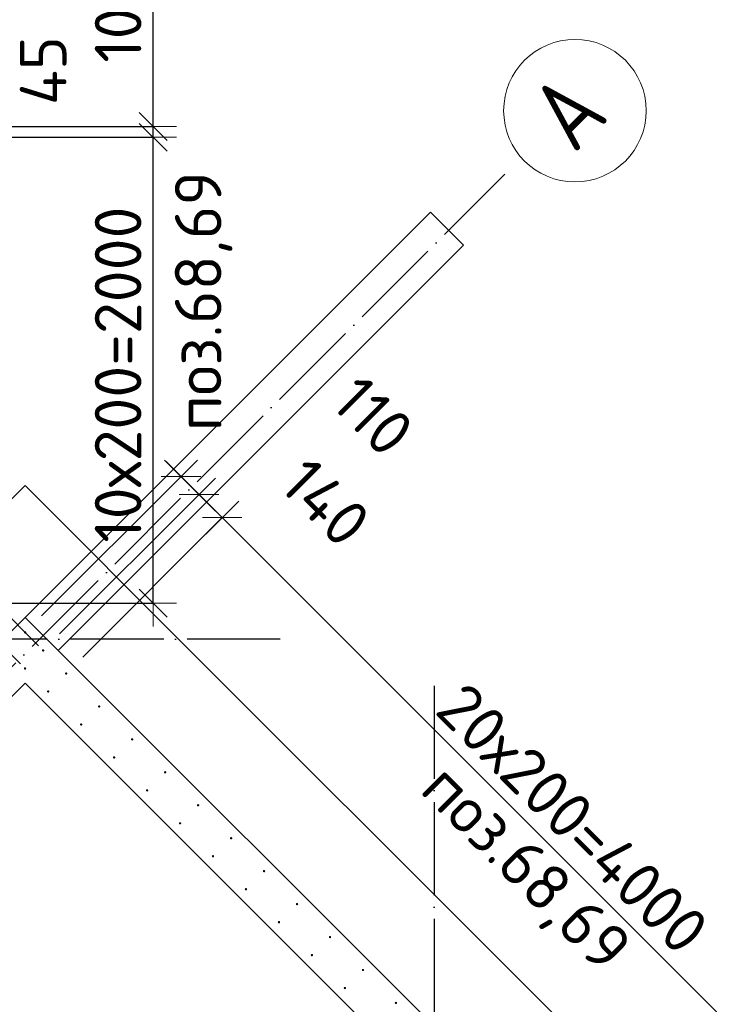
# Model space of a CAD drawing. Header units: millimetres. Extents: x 76517 to 124446, y -73423 to -21861.
# Tile 60 of 117: x 96672 to 99630, y -49768 to -45541. Entities that reach past the tile are written whole.
import ezdxf

# ---------------------------------------------------------------- set-up
doc = ezdxf.new("R2010")
doc.units = ezdxf.units.MM
doc.header["$PDMODE"] = 65
for name, pattern in [('______11', [500, 400, -50, 0, -50]), ('______2', [270, 200, -70]), ('______5', [1100, 800, -100, 100, -100])]:
    doc.linetypes.add(name, pattern=pattern)
for name, color, linetype, lineweight in [('Standard', 7, 'Continuous', 25), ('Арм.стержн. Выпуски', 180, 'Continuous', 35), ('Размерная линия_ общее_1', 7, 'Continuous', 13), ('Стена_ общее', 7, 'Continuous', 35), ('Фундамент_ общее', 7, 'Continuous', 35)]:
    doc.layers.add(name, color=color, linetype=linetype, lineweight=lineweight)
doc.layers.add('Осевая линия_ общее', color=7, linetype='______5', lineweight=13, true_color=0xa0a0a0)
doc.styles.add('ISOCPEUR', font='ISOCPEUR')
doc.dimstyles.new('DIMSTYLE_10', dxfattribs={"dimtxt": 200, "dimasz": 200, "dimexe": 0, "dimexo": 0, "dimgap": 100, "dimtad": 2, "dimdec": 0, "dimrnd": 5, "dimzin": 12, "dimdsep": 46, "dimtxsty": 'ISOCPEUR', "dimblk1": 'ALL_ML_STRICH', "dimblk2": 'ALL_ML_STRICH', "dimsah": 1, "dimcen": 0, "dimclrd": 7, "dimclre": 256, "dimclrt": 7, "dimadec": 0, "dimazin": 0, "dimtfac": 1, "dimtdec": 0, "dimtix": 1, "dimtmove": 2, "dimatfit": 3, "dimfxl": 0, "dimtvp": 1.2, "dimtzin": 0, "dimlwd": 0, "dimlwe": -3, "dimarcsym": 0})
doc.dimstyles.new('DIMSTYLE_16', dxfattribs={"dimtxt": 200, "dimasz": 200, "dimexe": 0, "dimexo": 0, "dimgap": 100, "dimtad": 2, "dimdec": 0, "dimrnd": 5, "dimzin": 12, "dimdsep": 46, "dimtxsty": 'ISOCPEUR', "dimblk1": 'ALL_ML_STRICH', "dimblk2": 'ALL_ML_STRICH', "dimsah": 1, "dimcen": 0, "dimclrd": 7, "dimclre": 256, "dimclrt": 7, "dimadec": 0, "dimazin": 0, "dimtfac": 1, "dimtdec": 0, "dimtix": 1, "dimtmove": 2, "dimatfit": 3, "dimfxl": 0, "dimtzin": 0, "dimlwd": 0, "dimlwe": -3, "dimarcsym": 0})

# ---------------------------------------------------------------- blocks, each defined once
blk = doc.blocks.new('ALL_ML_STRICH')
at = {"color": 0, "linetype": 'ByBlock', "lineweight": -2}
for p, q in [((0, -0.5), (0, 0.5)), ((-0.3, -0.3), (0.3, 0.3)), ((-1, 0), (0.5, 0))]:
    blk.add_line(p, q, dxfattribs=at)
blk = doc.blocks.new('*D66')
at = {"layer": 'DEFPOINTS', "color": 7, "linetype": 'Continuous', "lineweight": 13, "transparency": 33554687}
for p in [(97364.4, -47502.3), (96695.5, -48171.2), (96772.9, -48248.6)]:
    blk.add_point(p, dxfattribs=at)
at = {"layer": 'Размерная линия_ общее_1', "color": 253, "linetype": 'Continuous', "lineweight": -2, "true_color": 0xa0a0a0, "transparency": 33554687}
for p, q in [((96766.2, -48100.5), (97364.4, -47502.3)), ((96843.7, -48177.9), (97441.8, -47579.7))]:
    blk.add_line(p, q, dxfattribs=at)
at = {"layer": 'Размерная линия_ общее_1', "color": 7, "linetype": 'Continuous', "lineweight": -2, "transparency": 33554687}
blk.add_line((97364.4, -47502.3), (97441.8, -47579.7), dxfattribs=at)
at = {"layer": 'Размерная линия_ общее_1', "color": 7, "linetype": 'Continuous', "lineweight": 13, "transparency": 33554687, "xscale": 200, "yscale": 200, "zscale": 200}
for p, rotation in [((97364.4, -47502.3), 134.9999999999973), ((97441.8, -47579.7), 314.9999999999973)]:
    blk.add_blockref('ALL_ML_STRICH', p, dxfattribs=dict(at, rotation=rotation))
at = {"layer": 'Размерная линия_ общее_1', "color": 7, "linetype": 'Continuous', "lineweight": 13, "transparency": 33554687, "insert": (98188.6, -47242.5), "char_height": 200, "width": 600, "attachment_point": 5, "rotation": 315, "style": 'ISOCPEUR'}
blk.add_mtext('\\A1;{110}', dxfattribs=at)
blk = doc.blocks.new('*D67')
at = {"layer": 'DEFPOINTS', "color": 7, "linetype": 'Continuous', "lineweight": 13, "transparency": 33554687}
for p in [(97441.8, -47579.7), (96772.9, -48248.6), (96871.8, -48347.7)]:
    blk.add_point(p, dxfattribs=at)
at = {"layer": 'Размерная линия_ общее_1', "color": 253, "linetype": 'Continuous', "lineweight": -2, "true_color": 0xa0a0a0, "transparency": 33554687}
for p, q in [((96843.7, -48177.9), (97441.8, -47579.7)), ((96942.5, -48277), (97540.8, -47678.7))]:
    blk.add_line(p, q, dxfattribs=at)
at = {"layer": 'Размерная линия_ общее_1', "color": 7, "linetype": 'Continuous', "lineweight": -2, "transparency": 33554687}
blk.add_line((97441.8, -47579.7), (97540.8, -47678.7), dxfattribs=at)
at = {"layer": 'Размерная линия_ общее_1', "color": 7, "linetype": 'Continuous', "lineweight": 13, "transparency": 33554687, "xscale": 200, "yscale": 200, "zscale": 200}
for p, rotation in [((97441.8, -47579.7), 134.9999999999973), ((97540.8, -47678.7), 314.9999999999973)]:
    blk.add_blockref('ALL_ML_STRICH', p, dxfattribs=dict(at, rotation=rotation))
at = {"layer": 'Размерная линия_ общее_1', "color": 7, "linetype": 'Continuous', "lineweight": 13, "transparency": 33554687, "insert": (97984.5, -47613.3), "char_height": 200, "width": 600, "attachment_point": 5, "rotation": 315, "style": 'ISOCPEUR'}
blk.add_mtext('\\A1;{140}', dxfattribs=at)
blk = doc.blocks.new('*D68')
at = {"layer": 'DEFPOINTS', "color": 7, "linetype": 'Continuous', "lineweight": 13, "transparency": 33554687}
for p in [(97540.8, -47678.7), (96871.8, -48347.7), (99700.3, -51176.1)]:
    blk.add_point(p, dxfattribs=at)
at = {"layer": 'Размерная линия_ общее_1', "color": 253, "linetype": 'Continuous', "lineweight": -2, "true_color": 0xa0a0a0, "transparency": 33554687}
for p, q in [((96942.5, -48277), (97540.8, -47678.7)), ((99771, -51105.4), (100369.2, -50507.1))]:
    blk.add_line(p, q, dxfattribs=at)
at = {"layer": 'Размерная линия_ общее_1', "color": 7, "linetype": 'Continuous', "lineweight": -2, "transparency": 33554687}
blk.add_line((97540.8, -47678.7), (100369.2, -50507.1), dxfattribs=at)
at = {"layer": 'Размерная линия_ общее_1', "color": 7, "linetype": 'Continuous', "lineweight": 13, "transparency": 33554687, "xscale": 200, "yscale": 200, "zscale": 200}
for p, rotation in [((97540.8, -47678.7), 134.9999999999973), ((100369.2, -50507.1), 314.9999999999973)]:
    blk.add_blockref('ALL_ML_STRICH', p, dxfattribs=dict(at, rotation=rotation))
at = {"layer": 'Размерная линия_ общее_1', "color": 7, "linetype": 'Continuous', "lineweight": 13, "transparency": 33554687, "insert": (98587.3, -48371.7), "char_height": 200, "width": 10, "attachment_point": 1, "rotation": 315, "line_spacing_factor": 0.60241, "style": 'ISOCPEUR'}
blk.add_mtext('20х200=4000', dxfattribs=at)
blk = doc.blocks.new('СЛОЖНЫЙ_ОБЪЕКТ_0')
at = {"layer": 'Осевая линия_ общее', "color": 253, "linetype": '______11', "lineweight": -3, "true_color": 0xa0a0a0, "transparency": 33554687}
blk.add_line((84349.3, -60608.6), (98753.1, -46204.8), dxfattribs=at)
at = {"layer": 'Осевая линия_ общее', "color": 7, "linetype": 'Continuous', "lineweight": 13, "transparency": 33554687}
blk.add_circle((99053.8, -45931.7), 305.8, dxfattribs=at)
at = {"layer": 'Осевая линия_ общее', "color": 7, "linetype": 'Continuous', "lineweight": 13, "transparency": 33554687, "insert": (99050.7, -46119.4), "char_height": 300, "width": 392.646, "attachment_point": 7, "rotation": 45, "style": 'ISOCPEUR'}
blk.add_mtext('\\W0.82;А', dxfattribs=at)
blk = doc.blocks.new('*D356')
at = {"layer": 'DEFPOINTS', "color": 7, "linetype": 'Continuous', "lineweight": 13, "transparency": 33554687}
for p in [(94055, -46046), (94055, -48046), (97244.3, -48046)]:
    blk.add_point(p, dxfattribs=at)
at = {"layer": 'Размерная линия_ общее_1', "color": 253, "linetype": 'Continuous', "lineweight": -2, "true_color": 0xa0a0a0, "transparency": 33554687}
for p, q in [((94155, -46046), (97244.3, -46046)), ((94155, -48046), (97244.3, -48046))]:
    blk.add_line(p, q, dxfattribs=at)
at = {"layer": 'Размерная линия_ общее_1', "color": 7, "linetype": 'Continuous', "lineweight": -2, "transparency": 33554687}
blk.add_line((97244.3, -48046), (97244.3, -46046), dxfattribs=at)
at = {"layer": 'Размерная линия_ общее_1', "color": 7, "linetype": 'Continuous', "lineweight": 13, "transparency": 33554687, "xscale": 200, "yscale": 200, "zscale": 200}
for p, rotation in [((97244.3, -46046), 90), ((97244.3, -48046), 270)]:
    blk.add_blockref('ALL_ML_STRICH', p, dxfattribs=dict(at, rotation=rotation))
at = {"layer": 'Размерная линия_ общее_1', "color": 7, "linetype": 'Continuous', "lineweight": 13, "transparency": 33554687, "insert": (96994.3, -47786), "char_height": 200, "width": 10, "attachment_point": 1, "rotation": 90, "line_spacing_factor": 0.60241, "style": 'ISOCPEUR'}
blk.add_mtext('10х200=2000', dxfattribs=at)
blk = doc.blocks.new('*D357')
at = {"layer": 'DEFPOINTS', "color": 7, "linetype": 'Continuous', "lineweight": 13, "transparency": 33554687}
for p in [(94100, -46000), (94055, -46046), (97244.3, -46046)]:
    blk.add_point(p, dxfattribs=at)
at = {"layer": 'Размерная линия_ общее_1', "color": 253, "linetype": 'Continuous', "lineweight": -2, "true_color": 0xa0a0a0, "transparency": 33554687}
for p, q in [((94200, -46000), (97244.3, -46000)), ((94155, -46046), (97244.3, -46046))]:
    blk.add_line(p, q, dxfattribs=at)
at = {"layer": 'Размерная линия_ общее_1', "color": 7, "linetype": 'Continuous', "lineweight": -2, "transparency": 33554687}
blk.add_line((97244.3, -46046), (97244.3, -46000), dxfattribs=at)
at = {"layer": 'Размерная линия_ общее_1', "color": 7, "linetype": 'Continuous', "lineweight": 13, "transparency": 33554687, "xscale": 200, "yscale": 200, "zscale": 200}
for p, rotation in [((97244.3, -46046), 270), ((97244.3, -46000), 90)]:
    blk.add_blockref('ALL_ML_STRICH', p, dxfattribs=dict(at, rotation=rotation))
at = {"layer": 'Размерная линия_ общее_1', "color": 7, "linetype": 'Continuous', "lineweight": 13, "transparency": 33554687, "insert": (96773.3, -45759.9), "char_height": 200, "width": 400, "attachment_point": 5, "rotation": 90, "style": 'ISOCPEUR'}
blk.add_mtext('\\A1;{45}', dxfattribs=at)
blk = doc.blocks.new('*D358')
at = {"layer": 'DEFPOINTS', "color": 7, "linetype": 'Continuous', "lineweight": 13, "transparency": 33554687}
for p in [(94100, -45000), (94100, -46000), (97244.3, -46000)]:
    blk.add_point(p, dxfattribs=at)
at = {"layer": 'Размерная линия_ общее_1', "color": 253, "linetype": 'Continuous', "lineweight": -2, "true_color": 0xa0a0a0, "transparency": 33554687}
for p, q in [((94200, -45000), (97244.3, -45000)), ((94200, -46000), (97244.3, -46000))]:
    blk.add_line(p, q, dxfattribs=at)
at = {"layer": 'Размерная линия_ общее_1', "color": 7, "linetype": 'Continuous', "lineweight": -2, "transparency": 33554687}
blk.add_line((97244.3, -46000), (97244.3, -45000), dxfattribs=at)
at = {"layer": 'Размерная линия_ общее_1', "color": 7, "linetype": 'Continuous', "lineweight": 13, "transparency": 33554687, "xscale": 200, "yscale": 200, "zscale": 200}
for p, rotation in [((97244.3, -45000), 90), ((97244.3, -46000), 270)]:
    blk.add_blockref('ALL_ML_STRICH', p, dxfattribs=dict(at, rotation=rotation))
at = {"layer": 'Размерная линия_ общее_1', "color": 7, "linetype": 'Continuous', "lineweight": 13, "transparency": 33554687, "insert": (97094.3, -45470), "char_height": 200, "width": 800, "attachment_point": 5, "rotation": 90, "style": 'ISOCPEUR'}
blk.add_mtext('\\A1;{1000}', dxfattribs=at)
blk = doc.blocks.new('*D439')
at = {"layer": 'DEFPOINTS', "color": 7, "linetype": 'Continuous', "lineweight": 13, "transparency": 33554687}
for p in [(96140.4, -47954.9), (96746.4, -48377), (96654.5, -48469)]:
    blk.add_point(p, dxfattribs=at)
at = {"layer": 'Размерная линия_ общее_1', "color": 7, "linetype": 'Continuous', "lineweight": -2, "transparency": 33554687}
blk.add_line((96140.4, -47954.9), (96232.3, -47862.9), dxfattribs=at)
at = {"layer": 'Размерная линия_ общее_1', "color": 253, "linetype": 'Continuous', "lineweight": -2, "true_color": 0xa0a0a0, "transparency": 33554687}
for p, q in [((96675.7, -48306.3), (96232.3, -47862.9)), ((96583.8, -48398.3), (96140.4, -47954.9))]:
    blk.add_line(p, q, dxfattribs=at)
at = {"layer": 'Размерная линия_ общее_1', "color": 7, "linetype": 'Continuous', "lineweight": 13, "transparency": 33554687, "xscale": 200, "yscale": 200, "zscale": 200}
for p, rotation in [((96140.4, -47954.9), 225.0000000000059), ((96232.3, -47862.9), 45.0000000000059)]:
    blk.add_blockref('ALL_ML_STRICH', p, dxfattribs=dict(at, rotation=rotation))
at = {"layer": 'Размерная линия_ общее_1', "color": 7, "linetype": 'Continuous', "lineweight": 13, "transparency": 33554687, "insert": (95692.1, -47754.1), "char_height": 200, "width": 600, "attachment_point": 5, "rotation": 45, "style": 'ISOCPEUR'}
blk.add_mtext('\\A1;{130}', dxfattribs=at)
blk = doc.blocks.new('*D440')
at = {"layer": 'DEFPOINTS', "color": 7, "linetype": 'Continuous', "lineweight": 13, "transparency": 33554687}
for p in [(96232.3, -47862.9), (96823.9, -48299.6), (96746.4, -48377)]:
    blk.add_point(p, dxfattribs=at)
at = {"layer": 'Размерная линия_ общее_1', "color": 7, "linetype": 'Continuous', "lineweight": -2, "transparency": 33554687}
blk.add_line((96232.3, -47862.9), (96309.8, -47785.5), dxfattribs=at)
at = {"layer": 'Размерная линия_ общее_1', "color": 253, "linetype": 'Continuous', "lineweight": -2, "true_color": 0xa0a0a0, "transparency": 33554687}
for p, q in [((96753.2, -48228.9), (96309.8, -47785.5)), ((96675.7, -48306.3), (96232.3, -47862.9))]:
    blk.add_line(p, q, dxfattribs=at)
at = {"layer": 'Размерная линия_ общее_1', "color": 7, "linetype": 'Continuous', "lineweight": 13, "transparency": 33554687, "xscale": 200, "yscale": 200, "zscale": 200}
for p, rotation in [((96232.3, -47862.9), 225.0000000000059), ((96309.8, -47785.5), 45.0000000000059)]:
    blk.add_blockref('ALL_ML_STRICH', p, dxfattribs=dict(at, rotation=rotation))
at = {"layer": 'Размерная линия_ общее_1', "color": 7, "linetype": 'Continuous', "lineweight": 13, "transparency": 33554687, "insert": (96228.3, -47336.3), "char_height": 200, "width": 600, "attachment_point": 5, "rotation": 45, "style": 'ISOCPEUR'}
blk.add_mtext('\\A1;{110}', dxfattribs=at)

msp = doc.modelspace()

# ---------------------------------------------------------------- hatches: boundary and pattern name
at = {"layer": 'Арм.стержн. Выпуски', "linetype": 'Continuous', "lineweight": 35, "transparency": 33554687}
for points in [[(96700.5, -48171.2), (96700.1, -48169.3), (96699.1, -48167.6), (96697.4, -48166.6), (96695.5, -48166.2), (96693.6, -48166.6), (96692, -48167.6), (96690.9, -48169.3), (96690.5, -48171.2), (96690.9, -48173.1), (96692, -48174.7), (96693.6, -48175.8), (96695.5, -48176.2), (96697.4, -48175.8), (96699.1, -48174.7), (96700.1, -48173.1)], [(96777.9, -48248.6), (96777.6, -48246.7), (96776.5, -48245.1), (96774.9, -48244), (96772.9, -48243.6), (96771, -48244), (96769.4, -48245.1), (96768.3, -48246.7), (96767.9, -48248.6), (96768.3, -48250.5), (96769.4, -48252.1), (96771, -48253.2), (96772.9, -48253.6), (96774.9, -48253.2), (96776.5, -48252.1), (96777.6, -48250.5)], [(96700.4, -48326.1), (96700, -48324.2), (96698.9, -48322.6), (96697.3, -48321.5), (96695.4, -48321.1), (96693.5, -48321.5), (96691.9, -48322.6), (96690.8, -48324.2), (96690.4, -48326.1), (96690.8, -48328.1), (96691.9, -48329.7), (96693.5, -48330.8), (96695.4, -48331.1), (96697.3, -48330.8), (96698.9, -48329.7), (96700, -48328.1)], [(96876.8, -48347.7), (96876.5, -48345.8), (96875.4, -48344.1), (96873.8, -48343.1), (96871.8, -48342.7), (96869.9, -48343.1), (96868.3, -48344.1), (96867.2, -48345.8), (96866.8, -48347.7), (96867.2, -48349.6), (96868.3, -48351.2), (96869.9, -48352.3), (96871.8, -48352.7), (96873.8, -48352.3), (96875.4, -48351.2), (96876.5, -48349.6)], [(96799.4, -48425.1), (96799, -48423.2), (96797.9, -48421.6), (96796.3, -48420.5), (96794.4, -48420.1), (96792.5, -48420.5), (96790.9, -48421.6), (96789.8, -48423.2), (96789.4, -48425.1), (96789.8, -48427), (96790.9, -48428.7), (96792.5, -48429.7), (96794.4, -48430.1), (96796.3, -48429.7), (96797.9, -48428.7), (96799, -48427)], [(97018.3, -48489.1), (97017.9, -48487.2), (97016.8, -48485.6), (97015.2, -48484.5), (97013.3, -48484.1), (97011.3, -48484.5), (97009.7, -48485.6), (97008.6, -48487.2), (97008.3, -48489.1), (97008.6, -48491), (97009.7, -48492.6), (97011.3, -48493.7), (97013.3, -48494.1), (97015.2, -48493.7), (97016.8, -48492.6), (97017.9, -48491)], [(96940.8, -48566.5), (96940.4, -48564.6), (96939.3, -48563), (96937.7, -48561.9), (96935.8, -48561.5), (96933.9, -48561.9), (96932.3, -48563), (96931.2, -48564.6), (96930.8, -48566.5), (96931.2, -48568.5), (96932.3, -48570.1), (96933.9, -48571.2), (96935.8, -48571.5), (96937.7, -48571.2), (96939.3, -48570.1), (96940.4, -48568.5)], [(97159.7, -48630.5), (97159.3, -48628.6), (97158.2, -48627), (97156.6, -48625.9), (97154.7, -48625.5), (97152.8, -48625.9), (97151.1, -48627), (97150.1, -48628.6), (97149.7, -48630.5), (97150.1, -48632.4), (97151.1, -48634), (97152.8, -48635.1), (97154.7, -48635.5), (97156.6, -48635.1), (97158.2, -48634), (97159.3, -48632.4)], [(97082.2, -48708), (97081.9, -48706.1), (97080.8, -48704.4), (97079.1, -48703.3), (97077.2, -48703), (97075.3, -48703.3), (97073.7, -48704.4), (97072.6, -48706.1), (97072.2, -48708), (97072.6, -48709.9), (97073.7, -48711.5), (97075.3, -48712.6), (97077.2, -48713), (97079.1, -48712.6), (97080.8, -48711.5), (97081.9, -48709.9)], [(97301.1, -48771.9), (97300.7, -48770), (97299.6, -48768.4), (97298, -48767.3), (97296.1, -48766.9), (97294.2, -48767.3), (97292.6, -48768.4), (97291.5, -48770), (97291.1, -48771.9), (97291.5, -48773.8), (97292.6, -48775.5), (97294.2, -48776.6), (97296.1, -48776.9), (97298, -48776.6), (97299.6, -48775.5), (97300.7, -48773.8)], [(97223.7, -48849.4), (97223.3, -48847.5), (97222.2, -48845.8), (97220.6, -48844.8), (97218.7, -48844.4), (97216.7, -48844.8), (97215.1, -48845.8), (97214, -48847.5), (97213.7, -48849.4), (97214, -48851.3), (97215.1, -48852.9), (97216.7, -48854), (97218.7, -48854.4), (97220.6, -48854), (97222.2, -48852.9), (97223.3, -48851.3)], [(97442.5, -48913.4), (97442.1, -48911.4), (97441.1, -48909.8), (97439.4, -48908.7), (97437.5, -48908.4), (97435.6, -48908.7), (97434, -48909.8), (97432.9, -48911.4), (97432.5, -48913.4), (97432.9, -48915.3), (97434, -48916.9), (97435.6, -48918), (97437.5, -48918.4), (97439.4, -48918), (97441.1, -48916.9), (97442.1, -48915.3)], [(97365.1, -48990.8), (97364.7, -48988.9), (97363.6, -48987.3), (97362, -48986.2), (97360.1, -48985.8), (97358.2, -48986.2), (97356.5, -48987.3), (97355.5, -48988.9), (97355.1, -48990.8), (97355.5, -48992.7), (97356.5, -48994.3), (97358.2, -48995.4), (97360.1, -48995.8), (97362, -48995.4), (97363.6, -48994.3), (97364.7, -48992.7)], [(97583.9, -49054.8), (97583.6, -49052.9), (97582.5, -49051.2), (97580.9, -49050.2), (97578.9, -49049.8), (97577, -49050.2), (97575.4, -49051.2), (97574.3, -49052.9), (97573.9, -49054.8), (97574.3, -49056.7), (97575.4, -49058.3), (97577, -49059.4), (97578.9, -49059.8), (97580.9, -49059.4), (97582.5, -49058.3), (97583.6, -49056.7)], [(97506.5, -49132.2), (97506.1, -49130.3), (97505, -49128.7), (97503.4, -49127.6), (97501.5, -49127.2), (97499.6, -49127.6), (97498, -49128.7), (97496.9, -49130.3), (97496.5, -49132.2), (97496.9, -49134.1), (97498, -49135.8), (97499.6, -49136.8), (97501.5, -49137.2), (97503.4, -49136.8), (97505, -49135.8), (97506.1, -49134.1)], [(97725.4, -49196.2), (97725, -49194.3), (97723.9, -49192.7), (97722.3, -49191.6), (97720.4, -49191.2), (97718.5, -49191.6), (97716.8, -49192.7), (97715.7, -49194.3), (97715.4, -49196.2), (97715.7, -49198.1), (97716.8, -49199.7), (97718.5, -49200.8), (97720.4, -49201.2), (97722.3, -49200.8), (97723.9, -49199.7), (97725, -49198.1)], [(97647.9, -49273.6), (97647.5, -49271.7), (97646.5, -49270.1), (97644.8, -49269), (97642.9, -49268.6), (97641, -49269), (97639.4, -49270.1), (97638.3, -49271.7), (97637.9, -49273.6), (97638.3, -49275.6), (97639.4, -49277.2), (97641, -49278.3), (97642.9, -49278.6), (97644.8, -49278.3), (97646.5, -49277.2), (97647.5, -49275.6)], [(97866.8, -49337.6), (97866.4, -49335.7), (97865.3, -49334.1), (97863.7, -49333), (97861.8, -49332.6), (97859.9, -49333), (97858.3, -49334.1), (97857.2, -49335.7), (97856.8, -49337.6), (97857.2, -49339.5), (97858.3, -49341.2), (97859.9, -49342.2), (97861.8, -49342.6), (97863.7, -49342.2), (97865.3, -49341.2), (97866.4, -49339.5)], [(97789.3, -49415.1), (97789, -49413.2), (97787.9, -49411.5), (97786.3, -49410.5), (97784.3, -49410.1), (97782.4, -49410.5), (97780.8, -49411.5), (97779.7, -49413.2), (97779.3, -49415.1), (97779.7, -49417), (97780.8, -49418.6), (97782.4, -49419.7), (97784.3, -49420.1), (97786.3, -49419.7), (97787.9, -49418.6), (97789, -49417)], [(98008.2, -49479), (98007.8, -49477.1), (98006.7, -49475.5), (98005.1, -49474.4), (98003.2, -49474), (98001.3, -49474.4), (97999.7, -49475.5), (97998.6, -49477.1), (97998.2, -49479), (97998.6, -49481), (97999.7, -49482.6), (98001.3, -49483.7), (98003.2, -49484), (98005.1, -49483.7), (98006.7, -49482.6), (98007.8, -49481)], [(97930.8, -49556.5), (97930.4, -49554.6), (97929.3, -49553), (97927.7, -49551.9), (97925.8, -49551.5), (97923.8, -49551.9), (97922.2, -49553), (97921.1, -49554.6), (97920.8, -49556.5), (97921.1, -49558.4), (97922.2, -49560), (97923.8, -49561.1), (97925.8, -49561.5), (97927.7, -49561.1), (97929.3, -49560), (97930.4, -49558.4)], [(98149.6, -49620.5), (98149.3, -49618.5), (98148.2, -49616.9), (98146.5, -49615.8), (98144.6, -49615.5), (98142.7, -49615.8), (98141.1, -49616.9), (98140, -49618.5), (98139.6, -49620.5), (98140, -49622.4), (98141.1, -49624), (98142.7, -49625.1), (98144.6, -49625.5), (98146.5, -49625.1), (98148.2, -49624), (98149.3, -49622.4)], [(98072.2, -49697.9), (98071.8, -49696), (98070.7, -49694.4), (98069.1, -49693.3), (98067.2, -49692.9), (98065.3, -49693.3), (98063.6, -49694.4), (98062.6, -49696), (98062.2, -49697.9), (98062.6, -49699.8), (98063.6, -49701.4), (98065.3, -49702.5), (98067.2, -49702.9), (98069.1, -49702.5), (98070.7, -49701.4), (98071.8, -49699.8)], [(98291.1, -49761.9), (98290.7, -49760), (98289.6, -49758.3), (98288, -49757.3), (98286.1, -49756.9), (98284.1, -49757.3), (98282.5, -49758.3), (98281.4, -49760), (98281.1, -49761.9), (98281.4, -49763.8), (98282.5, -49765.4), (98284.1, -49766.5), (98286.1, -49766.9), (98288, -49766.5), (98289.6, -49765.4), (98290.7, -49763.8)]]:
    msp.add_hatch(color=4, dxfattribs=at).paths.add_polyline_path(points)

# ---------------------------------------------------------------- linework, layer by layer
at = {"layer": 'Осевая линия_ общее', "color": 253, "linetype": '______11', "lineweight": -3, "true_color": 0xa0a0a0, "transparency": 33554687}
for p, q in [((97790, -48200), (77142.2, -48200)), ((98450, -48400), (98450, -72827.9))]:
    msp.add_line(p, q, dxfattribs=at)
at = {"layer": 'Стена_ общее', "color": 7, "linetype": 'Continuous', "lineweight": 25, "transparency": 33554687}
for p, q in [((96695.4, -48106.9), (98434.9, -46367.4)), ((96695.4, -48106.9), (98434.9, -46367.4)), ((98434.9, -46367.4), (98576.3, -46508.9)), ((98434.9, -46367.4), (98576.3, -46508.9)), ((98576.3, -46508.9), (96836.9, -48248.3)), ((98576.3, -46508.9), (96836.9, -48248.3)), ((95394.4, -49408), (96695.4, -48106.9)), ((95394.4, -49408), (96695.4, -48106.9)), ((96695.4, -48106.9), (96836.9, -48248.3)), ((96836.9, -48248.3), (96695.4, -48106.9)), ((96695.4, -48106.9), (96836.9, -48248.3)), ((96836.9, -48248.3), (96695.4, -48106.9)), ((96836.9, -48248.3), (99700.6, -51112.1)), ((96836.9, -48248.3), (99700.6, -51112.1)), ((96695.4, -48389.8), (95535.8, -49549.4)), ((96695.4, -48389.8), (95535.8, -49549.4)), ((99559.2, -51253.5), (96695.4, -48389.8)), ((99559.2, -51253.5), (96695.4, -48389.8))]:
    msp.add_line(p, q, dxfattribs=at)
at = {"layer": 'Фундамент_ общее', "color": 7, "lineweight": 25, "transparency": 33554687}
for p, q in [((95394.4, -48842.3), (96695.4, -47541.2)), ((96695.4, -47541.2), (96978.3, -47824.1)), ((97119.7, -47965.5), (99983.5, -50829.3))]:
    msp.add_line(p, q, dxfattribs=at)
at = {"layer": 'Фундамент_ общее', "color": 7, "linetype": 'Continuous', "lineweight": 25, "transparency": 33554687}
for p, q in [((95394.4, -48842.3), (96695.4, -47541.2)), ((96695.4, -47541.2), (96978.3, -47824.1)), ((97119.7, -47965.5), (99983.5, -50829.3))]:
    msp.add_line(p, q, dxfattribs=at)
at = {"layer": 'Фундамент_ общее', "color": 253, "linetype": '______2', "lineweight": 18, "true_color": 0xababab, "transparency": 33554687}
msp.add_line((96978.3, -47824.1), (97119.7, -47965.5), dxfattribs=at)
msp.add_line((96978.3, -47824.1), (97119.7, -47965.5), dxfattribs=at)

# ---------------------------------------------------------------- block references
at = {"layer": 'Осевая линия_ общее', "color": 253, "linetype": '______11', "lineweight": -3, "true_color": 0xa0a0a0, "transparency": 33554687}
msp.add_blockref('СЛОЖНЫЙ_ОБЪЕКТ_0', (0, 0), dxfattribs=at)

# ---------------------------------------------------------------- texts
at = {"layer": 'Standard', "color": 7, "linetype": 'Continuous', "lineweight": 13, "transparency": 33554687, "char_height": 200, "width": 1196.491, "attachment_point": 2, "style": 'ISOCPEUR'}
for insert, rotation in [((97337.8, -46749.9), 90), ((98918, -49107.1), 315)]:
    msp.add_mtext('\\A1;{\\fISOCPEUR|i0|b0;\\H200.000000;\\W1.000000;\\C7;поз.68,69}\\P', dxfattribs=dict(at, insert=insert, rotation=rotation))

# ---------------------------------------------------------------- dimensions: what is measured, and where the dimension line sits
at = {"layer": 'Размерная линия_ общее_1', "color": 7, "linetype": 'Continuous', "lineweight": 13, "transparency": 33554687}
for base, p1, p2, angle, dimstyle, picture, middle in [((97244.3, -45000), (94200, -46000), (94200, -45000), 90, 'DIMSTYLE_16', '*D358', (97094.3, -45470)), ((97244.3, -46000), (94155, -46046), (94200, -46000), 90, 'DIMSTYLE_10', '*D357', (96773.3, -45759.9)), ((97441.8085, -47579.7426), (96766.2305, -48100.4682), (96843.6567, -48177.8944), 315, 'DIMSTYLE_10', '*D66', (98188.6363, -47242.5489)), ((96309.8, -47785.5), (96675.7, -48306.3), (96753.2, -48228.9), 45, 'DIMSTYLE_10', '*D440', (96228.3, -47336.3)), ((97540.8, -47678.7), (96843.7, -48177.9), (96942.5, -48277), 315, 'DIMSTYLE_10', '*D67', (97984.5, -47613.3)), ((96232.3, -47862.9), (96583.8, -48398.3), (96675.7, -48306.3), 45, 'DIMSTYLE_10', '*D439', (95692.1, -47754.1))]:
    dim = msp.add_linear_dim(base=base, p1=p1, p2=p2, angle=angle, dimstyle=dimstyle, override={"dimpost": '<>', "dimclrd": 7, "dimclre": 253, "dimclrt": 7, "dimlwd": 0, "dimlwe": 65533}, dxfattribs=at)
    dim.commit()
    dim.dimension.update_dxf_attribs({"geometry": picture, "text_midpoint": middle, "dimtype": 160})
for base, p1, p2, angle, text, picture, middle in [((97244.3, -46046), (94155, -48046), (94155, -46046), 90, '10х200=2000', '*D356', (97144.3, -47046)), ((100369.2, -50507.1), (96942.5, -48277), (99771, -51105.4), 315, '20х200=4000', '*D68', (99025.7, -49022.2))]:
    dim = msp.add_linear_dim(base=base, p1=p1, p2=p2, angle=angle, text=text, dimstyle='DIMSTYLE_16', override={"dimpost": '<>', "dimclrd": 7, "dimclre": 253, "dimclrt": 7, "dimlwd": 0, "dimlwe": 65533}, dxfattribs=at)
    dim.commit()
    dim.dimension.update_dxf_attribs({"geometry": picture, "text_midpoint": middle, "dimtype": 160})

doc.saveas('drawing.dxf')
